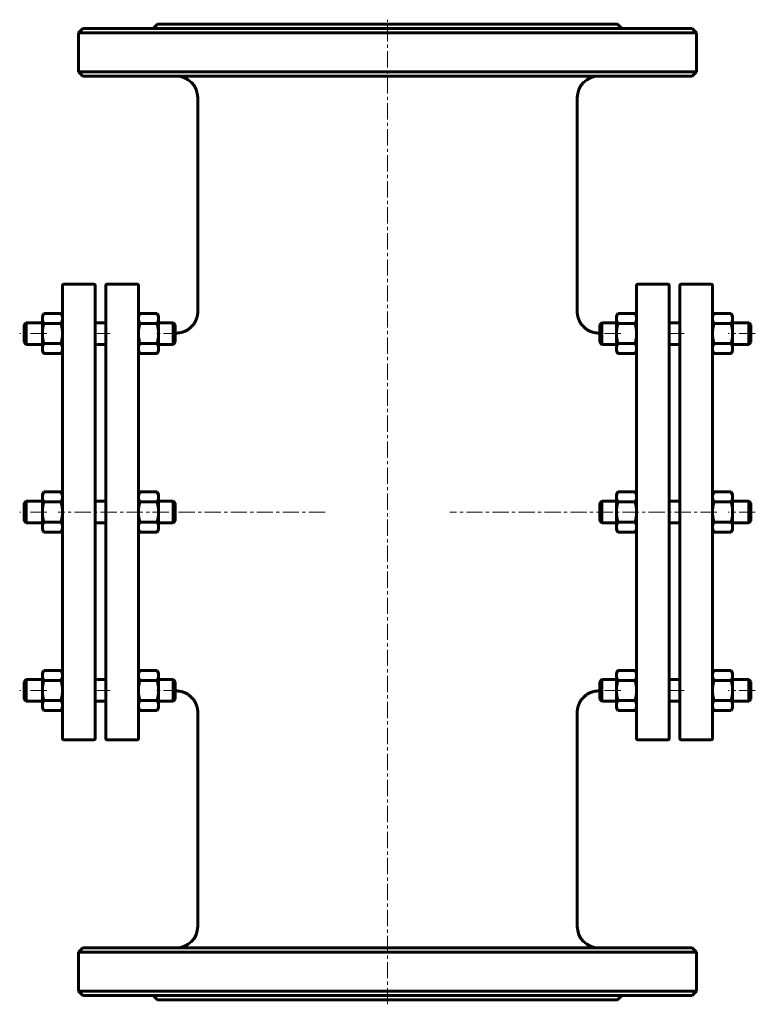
# Model space of a CAD drawing. Header units: millimetres. Extents: x 367 to 706, y -3 to 451.
import ezdxf

# ---------------------------------------------------------------- set-up
doc = ezdxf.new("R2010")
doc.units = ezdxf.units.MM
doc.linetypes.add('K5LT_AXLED', pattern=[12, 7.5, -1.5, 1.5, -1.5])
doc.linetypes.add('K5LT_BASIC', pattern=[0])
doc.layers.add('Системный слой (1)', color=7, linetype='Continuous', true_color=0x6c6c6c)

# ---------------------------------------------------------------- blocks, each defined once
blk = doc.blocks.new('U0')
at = {"layer": 'Системный слой (1)', "linetype": 'K5LT_BASIC', "lineweight": 60}
for p, q in [((377.14, 313.92), (377.07, 313.19)), ((377.38, 314.68), (377.14, 313.92)), ((377.78, 315.49), (377.38, 314.68)), ((377.78, 315.49), (377.78, 315.49))]:
    blk.add_line(p, q, dxfattribs=at)
blk = doc.blocks.new('U1')
at = {"layer": 'Системный слой (1)', "linetype": 'K5LT_BASIC', "lineweight": 60}
for p, q in [((386.05, 314.68), (385.65, 315.49)), ((385.65, 315.49), (385.65, 315.49)), ((386.29, 313.92), (386.05, 314.68)), ((386.37, 313.19), (386.29, 313.92))]:
    blk.add_line(p, q, dxfattribs=at)
blk = doc.blocks.new('U2')
at = {"layer": 'Системный слой (1)', "linetype": 'K5LT_BASIC', "lineweight": 60}
for p, q in [((377.14, 231.65), (377.07, 230.91)), ((377.38, 232.41), (377.14, 231.65)), ((377.78, 233.22), (377.38, 232.41)), ((377.78, 233.22), (377.78, 233.22))]:
    blk.add_line(p, q, dxfattribs=at)
blk = doc.blocks.new('U3')
at = {"layer": 'Системный слой (1)', "linetype": 'K5LT_BASIC', "lineweight": 60}
for p, q in [((386.05, 232.41), (385.65, 233.22)), ((385.65, 233.22), (385.65, 233.22)), ((386.29, 231.65), (386.05, 232.41)), ((386.37, 230.91), (386.29, 231.65))]:
    blk.add_line(p, q, dxfattribs=at)
blk = doc.blocks.new('U4')
at = {"layer": 'Системный слой (1)', "linetype": 'K5LT_BASIC', "lineweight": 60}
for p, q in [((421.44, 231.65), (421.37, 230.92)), ((421.68, 232.41), (421.44, 231.65)), ((422.08, 233.22), (421.68, 232.41)), ((422.08, 233.22), (422.08, 233.22))]:
    blk.add_line(p, q, dxfattribs=at)
blk = doc.blocks.new('U5')
at = {"layer": 'Системный слой (1)', "linetype": 'K5LT_BASIC', "lineweight": 60}
for p, q in [((430.35, 232.41), (429.95, 233.22)), ((429.95, 233.22), (429.95, 233.22)), ((430.59, 231.65), (430.35, 232.41)), ((430.67, 230.92), (430.59, 231.65))]:
    blk.add_line(p, q, dxfattribs=at)
blk = doc.blocks.new('U6')
at = {"layer": 'Системный слой (1)', "linetype": 'K5LT_BASIC', "lineweight": 60}
for p, q in [((421.44, 313.92), (421.37, 313.19)), ((421.68, 314.68), (421.44, 313.92)), ((422.08, 315.49), (421.68, 314.68)), ((422.08, 315.49), (422.08, 315.49))]:
    blk.add_line(p, q, dxfattribs=at)
blk = doc.blocks.new('U7')
at = {"layer": 'Системный слой (1)', "linetype": 'K5LT_BASIC', "lineweight": 60}
for p, q in [((430.35, 314.68), (429.95, 315.49)), ((429.95, 315.49), (429.95, 315.49)), ((430.59, 313.92), (430.35, 314.68)), ((430.67, 313.19), (430.59, 313.92))]:
    blk.add_line(p, q, dxfattribs=at)
blk = doc.blocks.new('U8')
at = {"layer": 'Системный слой (1)', "linetype": 'K5LT_BASIC', "lineweight": 60}
for p, q in [((686.19, 313.92), (686.12, 313.19)), ((686.43, 314.68), (686.19, 313.92)), ((686.83, 315.49), (686.43, 314.68)), ((686.83, 315.49), (686.83, 315.49))]:
    blk.add_line(p, q, dxfattribs=at)
blk = doc.blocks.new('U9')
at = {"layer": 'Системный слой (1)', "linetype": 'K5LT_BASIC', "lineweight": 60}
for p, q in [((695.1, 314.68), (694.7, 315.49)), ((694.7, 315.49), (694.7, 315.49)), ((695.34, 313.92), (695.1, 314.68)), ((695.42, 313.19), (695.34, 313.92))]:
    blk.add_line(p, q, dxfattribs=at)
blk = doc.blocks.new('U10')
at = {"layer": 'Системный слой (1)', "linetype": 'K5LT_BASIC', "lineweight": 60}
for p, q in [((686.43, 150.13), (686.19, 149.38)), ((686.83, 150.95), (686.43, 150.13)), ((686.83, 150.95), (686.83, 150.95)), ((686.19, 149.38), (686.12, 148.64))]:
    blk.add_line(p, q, dxfattribs=at)
blk = doc.blocks.new('U11')
at = {"layer": 'Системный слой (1)', "linetype": 'K5LT_BASIC', "lineweight": 60}
for p, q in [((695.1, 150.13), (694.7, 150.95)), ((694.7, 150.95), (694.7, 150.95)), ((695.34, 149.38), (695.1, 150.13)), ((695.42, 148.64), (695.34, 149.38))]:
    blk.add_line(p, q, dxfattribs=at)
blk = doc.blocks.new('U12')
at = {"layer": 'Системный слой (1)', "linetype": 'K5LT_BASIC', "lineweight": 60}
for p, q in [((377.38, 150.13), (377.14, 149.38)), ((377.78, 150.95), (377.38, 150.13)), ((377.78, 150.95), (377.78, 150.95)), ((377.14, 149.38), (377.07, 148.64))]:
    blk.add_line(p, q, dxfattribs=at)
blk = doc.blocks.new('U13')
at = {"layer": 'Системный слой (1)', "linetype": 'K5LT_BASIC', "lineweight": 60}
for p, q in [((386.05, 150.13), (385.65, 150.95)), ((385.65, 150.95), (385.65, 150.95)), ((386.29, 149.38), (386.05, 150.13)), ((386.37, 148.64), (386.29, 149.38))]:
    blk.add_line(p, q, dxfattribs=at)
blk = doc.blocks.new('U14')
at = {"layer": 'Системный слой (1)', "linetype": 'K5LT_BASIC', "lineweight": 60}
for p, q in [((686.19, 231.65), (686.12, 230.91)), ((686.43, 232.41), (686.19, 231.65)), ((686.83, 233.22), (686.43, 232.41)), ((686.83, 233.22), (686.83, 233.22))]:
    blk.add_line(p, q, dxfattribs=at)
blk = doc.blocks.new('U15')
at = {"layer": 'Системный слой (1)', "linetype": 'K5LT_BASIC', "lineweight": 60}
for p, q in [((695.1, 232.41), (694.7, 233.22)), ((694.7, 233.22), (694.7, 233.22)), ((695.34, 231.65), (695.1, 232.41)), ((695.42, 230.91), (695.34, 231.65))]:
    blk.add_line(p, q, dxfattribs=at)
blk = doc.blocks.new('U16')
at = {"layer": 'Системный слой (1)', "linetype": 'K5LT_BASIC', "lineweight": 60}
for p, q in [((429.95, 150.94), (429.95, 150.95)), ((430.35, 150.13), (429.95, 150.94)), ((430.59, 149.38), (430.35, 150.13)), ((430.67, 148.64), (430.59, 149.38))]:
    blk.add_line(p, q, dxfattribs=at)
blk = doc.blocks.new('U17')
at = {"layer": 'Системный слой (1)', "linetype": 'K5LT_BASIC', "lineweight": 60}
for p, q in [((421.68, 150.13), (421.44, 149.38)), ((422.08, 150.94), (421.68, 150.13)), ((422.08, 150.95), (422.08, 150.94)), ((421.44, 149.38), (421.37, 148.64))]:
    blk.add_line(p, q, dxfattribs=at)
blk = doc.blocks.new('U18')
at = {"layer": 'Системный слой (1)', "linetype": 'K5LT_BASIC', "lineweight": 60}
for p, q in [((448.74, 316.48), (448.74, 414.98)), ((448.74, 32.98), (448.74, 131.48))]:
    blk.add_line(p, q, dxfattribs=at)
blk = doc.blocks.new('U19')
at = {"layer": 'Системный слой (1)', "linetype": 'K5LT_BASIC', "lineweight": 60}
for p, q in [((623.74, 316.48), (623.74, 414.98)), ((623.74, 32.98), (623.74, 131.48))]:
    blk.add_line(p, q, dxfattribs=at)

msp = doc.modelspace()

# ---------------------------------------------------------------- linework, layer by layer
at = {"layer": 'Системный слой (1)', "linetype": 'K5LT_AXLED', "lineweight": 18}
for p, q in [((536.24, -3.02), (536.24, 450.98)), ((379.07, 306.26), (366.62, 306.26)), ((408.37, 306.26), (399.37, 306.26)), ((440.37, 306.26), (428.67, 306.26)), ((643.82, 306.26), (632.12, 306.26)), ((673.12, 306.26), (664.12, 306.26)), ((705.87, 306.26), (693.42, 306.26)), ((379.07, 223.98), (366.62, 223.98)), ((507.42, 223.98), (384.37, 223.98)), ((688.12, 223.98), (565.06, 223.98)), ((705.87, 223.98), (693.42, 223.98)), ((379.07, 141.71), (366.62, 141.71)), ((408.37, 141.71), (399.37, 141.71)), ((440.37, 141.71), (428.67, 141.71)), ((643.82, 141.71), (632.12, 141.71)), ((673.12, 141.71), (664.12, 141.71)), ((705.87, 141.71), (693.42, 141.71))]:
    msp.add_line(p, q, dxfattribs=at)
at = {"layer": 'Системный слой (1)', "linetype": 'K5LT_BASIC', "lineweight": 60}
for p, q in [((395.74, 446.98), (393.74, 444.98)), ((393.74, 426.98), (393.74, 444.98)), ((393.74, 444.98), (678.74, 444.98)), ((676.74, 446.98), (395.74, 446.98)), ((430.24, 448.98), (428.24, 446.98)), ((642.24, 448.98), (430.24, 448.98)), ((642.24, 448.98), (644.24, 446.98)), ((676.74, 446.98), (678.74, 444.98)), ((678.74, 426.98), (678.74, 444.98)), ((678.74, 426.98), (393.74, 426.98)), ((395.74, 424.98), (393.74, 426.98)), ((676.74, 424.98), (678.74, 426.98)), ((395.74, 424.98), (676.74, 424.98)), ((386.37, 119.48), (386.37, 328.48)), ((386.87, 328.98), (400.87, 328.98)), ((401.37, 328.48), (401.37, 119.48)), ((406.37, 119.48), (406.37, 328.48)), ((420.87, 328.98), (406.87, 328.98)), ((421.37, 328.48), (421.37, 119.48)), ((651.12, 328.48), (651.12, 119.48)), ((665.62, 328.98), (651.62, 328.98)), ((666.12, 119.48), (666.12, 328.48)), ((671.12, 328.48), (671.12, 119.48)), ((671.62, 328.98), (685.62, 328.98)), ((686.12, 119.48), (686.12, 328.48)), ((377.07, 314.26), (377.78, 315.49)), ((377.07, 313.19), (377.07, 314.26)), ((377.78, 315.49), (385.65, 315.49)), ((386.37, 314.26), (385.65, 315.49)), ((421.37, 314.26), (422.08, 315.49)), ((422.08, 315.49), (429.95, 315.49)), ((430.67, 314.26), (429.95, 315.49)), ((430.67, 314.26), (430.67, 313.19)), ((641.82, 314.26), (642.53, 315.49)), ((641.82, 313.18), (641.82, 314.26)), ((642.53, 315.49), (650.4, 315.49)), ((651.12, 314.26), (650.4, 315.49)), ((686.12, 314.26), (686.83, 315.49)), ((686.83, 315.49), (694.7, 315.49)), ((695.42, 314.26), (694.7, 315.49)), ((695.42, 314.26), (695.42, 313.19)), ((368.62, 310.26), (369.62, 311.26)), ((368.62, 302.26), (368.62, 310.26)), ((369.62, 311.26), (369.62, 301.26)), ((369.62, 311.26), (377.07, 311.26)), ((377.07, 306.26), (377.07, 313.19)), ((377.78, 310.88), (385.65, 310.88)), ((401.37, 311.26), (406.37, 311.26)), ((422.08, 310.88), (429.95, 310.88)), ((430.67, 313.19), (430.67, 306.26)), ((430.67, 311.26), (437.37, 311.26)), ((438.37, 310.26), (437.37, 311.26)), ((437.37, 301.26), (437.37, 311.26)), ((438.37, 310.26), (438.37, 302.26)), ((634.12, 310.26), (635.12, 311.26)), ((634.12, 310.26), (634.12, 302.26)), ((635.12, 301.26), (635.12, 311.26)), ((635.12, 311.26), (641.82, 311.26)), ((641.82, 306.26), (641.82, 313.18)), ((642.53, 310.87), (650.4, 310.87)), ((666.12, 311.26), (671.12, 311.26)), ((686.83, 310.88), (694.7, 310.88)), ((695.42, 313.19), (695.42, 306.26)), ((695.42, 311.26), (702.87, 311.26)), ((702.87, 311.26), (702.87, 301.26)), ((703.87, 310.26), (702.87, 311.26)), ((703.87, 302.26), (703.87, 310.26)), ((377.07, 299.33), (377.07, 306.26)), ((430.67, 306.26), (430.67, 299.33)), ((438.37, 306.48), (438.74, 306.48)), ((633.74, 306.48), (634.12, 306.48)), ((641.82, 299.33), (641.82, 306.26)), ((695.42, 306.26), (695.42, 299.33)), ((368.62, 302.26), (369.62, 301.26)), ((369.62, 301.26), (377.07, 301.26)), ((377.78, 301.64), (385.65, 301.64)), ((401.37, 301.26), (406.37, 301.26)), ((422.08, 301.64), (429.95, 301.64)), ((430.67, 301.26), (437.37, 301.26)), ((438.37, 302.26), (437.37, 301.26)), ((634.12, 302.26), (635.12, 301.26)), ((635.12, 301.26), (641.82, 301.26)), ((642.53, 301.64), (650.4, 301.64)), ((666.12, 301.26), (671.12, 301.26)), ((686.83, 301.64), (694.7, 301.64)), ((695.42, 301.26), (702.87, 301.26)), ((703.87, 302.26), (702.87, 301.26)), ((377.07, 298.26), (377.07, 299.33)), ((377.07, 298.26), (377.78, 297.02)), ((377.78, 297.02), (377.78, 297.02)), ((377.78, 297.02), (385.65, 297.02)), ((386.37, 298.26), (385.65, 297.02)), ((385.65, 297.02), (385.65, 297.02)), ((421.37, 298.26), (422.08, 297.02)), ((422.08, 297.02), (422.08, 297.02)), ((422.08, 297.02), (429.95, 297.02)), ((430.67, 298.26), (429.95, 297.02)), ((429.95, 297.02), (429.95, 297.02)), ((430.67, 299.33), (430.67, 298.26)), ((641.82, 298.26), (641.82, 299.33)), ((641.82, 298.26), (642.53, 297.02)), ((642.53, 297.02), (650.4, 297.02)), ((651.12, 298.26), (650.4, 297.02)), ((686.12, 298.26), (686.83, 297.02)), ((686.83, 297.02), (686.83, 297.02)), ((686.83, 297.02), (686.83, 297.02)), ((686.83, 297.02), (694.7, 297.02)), ((695.42, 298.26), (694.7, 297.02)), ((694.7, 297.02), (694.7, 297.02)), ((695.42, 299.33), (695.42, 298.26)), ((377.07, 231.98), (377.78, 233.22)), ((377.07, 230.91), (377.07, 231.98)), ((377.78, 233.22), (385.65, 233.22)), ((386.37, 231.98), (385.65, 233.22)), ((421.37, 231.98), (422.08, 233.22)), ((422.08, 233.22), (429.95, 233.22)), ((430.67, 231.98), (429.95, 233.22)), ((430.67, 231.98), (430.67, 230.92)), ((641.82, 231.98), (642.53, 233.22)), ((641.82, 230.91), (641.82, 231.98)), ((642.53, 233.22), (650.4, 233.22)), ((651.12, 231.98), (650.4, 233.22)), ((686.12, 231.98), (686.83, 233.22)), ((686.83, 233.22), (694.7, 233.22)), ((695.42, 231.98), (694.7, 233.22)), ((695.42, 231.98), (695.42, 230.91)), ((368.62, 227.98), (369.62, 228.98)), ((368.62, 219.98), (368.62, 227.98)), ((369.62, 228.98), (369.62, 218.98)), ((369.62, 228.98), (377.07, 228.98)), ((377.07, 223.99), (377.07, 230.91)), ((377.78, 228.61), (385.65, 228.61)), ((401.37, 228.98), (406.37, 228.98)), ((422.08, 228.61), (429.95, 228.61)), ((430.67, 230.92), (430.67, 223.99)), ((430.67, 228.98), (437.37, 228.98)), ((437.37, 218.98), (437.37, 228.98)), ((438.37, 227.98), (437.37, 228.98)), ((438.37, 227.98), (438.37, 219.98)), ((634.12, 227.98), (635.12, 228.98)), ((634.12, 227.98), (634.12, 219.98)), ((635.12, 228.98), (641.82, 228.98)), ((635.12, 218.98), (635.12, 228.98)), ((641.82, 223.98), (641.82, 230.91)), ((642.53, 228.6), (650.4, 228.6)), ((666.12, 228.98), (671.12, 228.98)), ((686.83, 228.61), (694.7, 228.61)), ((695.42, 230.91), (695.42, 223.99)), ((695.42, 228.98), (702.87, 228.98)), ((702.87, 228.98), (702.87, 218.98)), ((703.87, 227.98), (702.87, 228.98)), ((703.87, 219.98), (703.87, 227.98)), ((377.07, 217.06), (377.07, 223.99)), ((430.67, 223.99), (430.67, 217.06)), ((641.82, 217.06), (641.82, 223.98)), ((695.42, 223.99), (695.42, 217.06)), ((368.62, 219.98), (369.62, 218.98)), ((369.62, 218.98), (377.07, 218.98)), ((377.78, 219.37), (385.65, 219.37)), ((401.37, 218.98), (406.37, 218.98)), ((422.08, 219.37), (429.95, 219.37)), ((430.67, 218.98), (437.37, 218.98)), ((438.37, 219.98), (437.37, 218.98)), ((634.12, 219.98), (635.12, 218.98)), ((635.12, 218.98), (641.82, 218.98)), ((642.53, 219.36), (650.4, 219.36)), ((666.12, 218.98), (671.12, 218.98)), ((686.83, 219.37), (694.7, 219.37)), ((695.42, 218.98), (702.87, 218.98)), ((703.87, 219.98), (702.87, 218.98)), ((377.07, 215.98), (377.07, 217.06)), ((377.07, 215.98), (377.78, 214.75)), ((377.78, 214.75), (377.78, 214.75)), ((377.78, 214.75), (385.65, 214.75)), ((386.37, 215.98), (385.65, 214.75)), ((385.65, 214.75), (385.65, 214.75)), ((385.65, 214.75), (385.65, 214.75)), ((421.37, 215.98), (422.08, 214.75)), ((422.08, 214.75), (429.95, 214.75)), ((422.08, 214.75), (422.08, 214.75)), ((430.67, 215.98), (429.95, 214.75)), ((429.95, 214.75), (429.95, 214.75)), ((430.67, 217.06), (430.67, 215.98)), ((641.82, 215.98), (641.82, 217.06)), ((641.82, 215.98), (642.53, 214.75)), ((642.53, 214.75), (650.4, 214.75)), ((651.12, 215.98), (650.4, 214.75)), ((686.12, 215.98), (686.83, 214.75)), ((686.83, 214.75), (686.83, 214.75)), ((686.83, 214.75), (694.7, 214.75)), ((695.42, 215.98), (694.7, 214.75)), ((694.7, 214.75), (694.7, 214.75)), ((694.7, 214.75), (694.7, 214.75)), ((695.42, 217.06), (695.42, 215.98)), ((377.07, 149.71), (377.78, 150.95)), ((377.78, 150.95), (385.65, 150.95)), ((386.37, 149.71), (385.65, 150.95)), ((421.37, 149.71), (422.08, 150.94)), ((422.08, 150.95), (429.95, 150.95)), ((430.67, 149.71), (429.95, 150.94)), ((641.82, 149.71), (642.53, 150.95)), ((642.53, 150.95), (650.4, 150.95)), ((651.12, 149.71), (650.4, 150.95)), ((686.12, 149.71), (686.83, 150.95)), ((686.83, 150.95), (694.7, 150.95)), ((695.42, 149.71), (694.7, 150.95)), ((368.62, 145.71), (369.62, 146.71)), ((368.62, 137.71), (368.62, 145.71)), ((369.62, 146.71), (377.07, 146.71)), ((369.62, 146.71), (369.62, 136.71)), ((377.07, 148.64), (377.07, 149.71)), ((377.07, 141.72), (377.07, 148.64)), ((377.78, 146.33), (385.65, 146.33)), ((401.37, 146.71), (406.37, 146.71)), ((422.08, 146.34), (429.95, 146.34)), ((430.67, 149.71), (430.67, 148.64)), ((430.67, 148.64), (430.67, 141.72)), ((430.67, 146.71), (437.37, 146.71)), ((438.37, 145.71), (437.37, 146.71)), ((437.37, 136.71), (437.37, 146.71)), ((438.37, 145.71), (438.37, 137.71)), ((634.12, 145.71), (635.12, 146.71)), ((634.12, 145.71), (634.12, 137.71)), ((635.12, 146.71), (641.82, 146.71)), ((635.12, 136.71), (635.12, 146.71)), ((641.82, 148.64), (641.82, 149.71)), ((641.82, 141.71), (641.82, 148.64)), ((642.53, 146.33), (650.4, 146.33)), ((666.12, 146.71), (671.12, 146.71)), ((686.83, 146.33), (694.7, 146.33)), ((695.42, 149.71), (695.42, 148.64)), ((695.42, 148.64), (695.42, 141.71)), ((695.42, 146.71), (702.87, 146.71)), ((703.87, 145.71), (702.87, 146.71)), ((702.87, 146.71), (702.87, 136.71)), ((703.87, 137.71), (703.87, 145.71)), ((377.07, 134.79), (377.07, 141.72)), ((430.67, 141.72), (430.67, 134.79)), ((438.37, 141.48), (438.74, 141.48)), ((633.74, 141.48), (634.12, 141.48)), ((641.82, 134.78), (641.82, 141.71)), ((695.42, 141.71), (695.42, 134.78)), ((368.62, 137.71), (369.62, 136.71)), ((369.62, 136.71), (377.07, 136.71)), ((377.78, 137.1), (385.65, 137.1)), ((401.37, 136.71), (406.37, 136.71)), ((422.08, 137.1), (429.95, 137.1)), ((430.67, 136.71), (437.37, 136.71)), ((438.37, 137.71), (437.37, 136.71)), ((634.12, 137.71), (635.12, 136.71)), ((635.12, 136.71), (641.82, 136.71)), ((642.53, 137.09), (650.4, 137.09)), ((666.12, 136.71), (671.12, 136.71)), ((686.83, 137.1), (694.7, 137.1)), ((695.42, 136.71), (702.87, 136.71)), ((703.87, 137.71), (702.87, 136.71)), ((377.07, 133.71), (377.07, 134.79)), ((377.07, 133.71), (377.78, 132.48)), ((377.78, 132.47), (377.78, 132.48)), ((377.78, 132.47), (385.65, 132.47)), ((386.37, 133.71), (385.65, 132.48)), ((385.65, 132.48), (385.65, 132.47)), ((421.37, 133.71), (422.08, 132.48)), ((422.08, 132.47), (422.08, 132.48)), ((422.08, 132.47), (429.95, 132.47)), ((430.67, 133.71), (429.95, 132.48)), ((429.95, 132.48), (429.95, 132.47)), ((430.67, 134.79), (430.67, 133.71)), ((641.82, 133.71), (641.82, 134.78)), ((641.82, 133.71), (642.53, 132.47)), ((642.53, 132.47), (650.4, 132.47)), ((651.12, 133.71), (650.4, 132.47)), ((686.12, 133.71), (686.83, 132.48)), ((686.83, 132.47), (686.83, 132.48)), ((686.83, 132.47), (694.7, 132.47)), ((695.42, 133.71), (694.7, 132.48)), ((694.7, 132.48), (694.7, 132.47)), ((695.42, 134.78), (695.42, 133.71)), ((386.87, 118.98), (400.87, 118.98)), ((420.87, 118.98), (406.87, 118.98)), ((665.62, 118.98), (651.62, 118.98)), ((671.62, 118.98), (685.62, 118.98)), ((395.74, 22.98), (393.74, 20.98)), ((676.74, 22.98), (395.74, 22.98)), ((676.74, 22.98), (678.74, 20.98)), ((393.74, 20.98), (678.74, 20.98)), ((393.74, 2.98), (393.74, 20.98)), ((678.74, 2.98), (678.74, 20.98)), ((678.74, 2.98), (393.74, 2.98)), ((395.74, 0.98), (393.74, 2.98)), ((395.74, 0.98), (676.74, 0.98)), ((430.24, -1.02), (428.24, 0.98)), ((642.24, -1.02), (644.24, 0.98)), ((676.74, 0.98), (678.74, 2.98)), ((430.24, -1.02), (642.24, -1.02))]:
    msp.add_line(p, q, dxfattribs=at)
for centre, radius, start, end in [((438.74, 414.98), 10, 0, 90), ((633.74, 414.98), 10, 90, 180), ((386.87, 328.48), 0.5, 90, 180), ((400.87, 328.48), 0.5, 0, 90), ((406.87, 328.48), 0.5, 90, 180), ((420.87, 328.48), 0.5, 0, 90), ((651.62, 328.48), 0.5, 90, 180), ((665.62, 328.48), 0.5, 0, 90), ((671.62, 328.48), 0.5, 90, 180), ((685.62, 328.48), 0.5, 0, 90), ((386.87, 119.48), 0.5, 180, 270), ((400.87, 119.48), 0.5, 270, 0), ((406.87, 119.48), 0.5, 180, 270), ((420.87, 119.48), 0.5, 270, 0), ((651.62, 119.48), 0.5, 180, 270), ((665.62, 119.48), 0.5, 270, 0), ((671.62, 119.48), 0.5, 180, 270), ((685.62, 119.48), 0.5, 270, 0), ((438.74, 32.98), 10, 270, 0), ((633.74, 32.98), 10, 180, 270)]:
    msp.add_arc(centre, radius, start, end, dxfattribs=at)
for points, knots in [([(448.74, 316.48), (448.74, 316.48), (448.74, 316.48), (448.74, 316.47), (448.74, 316.47), (448.74, 316.46), (448.74, 316.46), (448.74, 316.45), (448.74, 316.44), (448.74, 316.41), (448.74, 316.39), (448.74, 316.33), (448.74, 316.3), (448.74, 316.19), (448.74, 316.12), (448.73, 315.9), (448.72, 315.75), (448.68, 315.33), (448.64, 315.04), (448.52, 314.33), (448.41, 313.91), (448.15, 313.08), (447.99, 312.67), (447.63, 311.88), (447.42, 311.5), (446.98, 310.8), (446.74, 310.48), (446.22, 309.83), (445.92, 309.51), (445.29, 308.91), (444.96, 308.64), (444.27, 308.14), (443.92, 307.92), (443.16, 307.51), (442.75, 307.32), (441.92, 307), (441.49, 306.86), (440.61, 306.65), (440.17, 306.58), (439.4, 306.5), (439.07, 306.48), (438.74, 306.48)], [0, 0, 0, 0, 0.006831, 0.006831, 0.017761, 0.017761, 0.038254, 0.038254, 0.077873, 0.077873, 0.155747, 0.155747, 0.310128, 0.310128, 0.616156, 0.616156, 1.22275, 1.22275, 2.425006, 2.425006, 4.256998, 4.256998, 6.090334, 6.090334, 7.897223, 7.897223, 9.574954, 9.574954, 11.412797, 11.412797, 13.219766, 13.219766, 14.97166, 14.97166, 16.843795, 16.843795, 18.736597, 18.736597, 20.614696, 20.614696, 21.998846, 21.998846, 21.998846, 21.998846]), ([(623.74, 316.48), (623.74, 316.48), (623.74, 316.48), (623.74, 316.47), (623.74, 316.47), (623.74, 316.46), (623.74, 316.46), (623.74, 316.45), (623.74, 316.44), (623.74, 316.41), (623.74, 316.39), (623.74, 316.33), (623.74, 316.3), (623.74, 316.19), (623.75, 316.12), (623.76, 315.9), (623.77, 315.75), (623.8, 315.33), (623.84, 315.04), (623.97, 314.33), (624.07, 313.91), (624.33, 313.08), (624.49, 312.67), (624.85, 311.88), (625.06, 311.5), (625.5, 310.8), (625.74, 310.48), (626.27, 309.83), (626.56, 309.51), (627.19, 308.91), (627.53, 308.64), (628.21, 308.14), (628.57, 307.92), (629.32, 307.51), (629.73, 307.32), (630.56, 307), (630.99, 306.86), (631.87, 306.65), (632.31, 306.58), (633.08, 306.5), (633.41, 306.48), (633.74, 306.48)], [0, 0, 0, 0, 0.006831, 0.006831, 0.017761, 0.017761, 0.038254, 0.038254, 0.077873, 0.077873, 0.155747, 0.155747, 0.310128, 0.310128, 0.616156, 0.616156, 1.22275, 1.22275, 2.425006, 2.425006, 4.256998, 4.256998, 6.090334, 6.090334, 7.897223, 7.897223, 9.574954, 9.574954, 11.412798, 11.412798, 13.219766, 13.219766, 14.97166, 14.97166, 16.843795, 16.843795, 18.736597, 18.736597, 20.614696, 20.614696, 21.998846, 21.998846, 21.998846, 21.998846]), ([(448.74, 131.48), (448.74, 131.49), (448.74, 131.49), (448.74, 131.49), (448.74, 131.49), (448.74, 131.5), (448.74, 131.51), (448.74, 131.52), (448.74, 131.53), (448.74, 131.56), (448.74, 131.58), (448.74, 131.63), (448.74, 131.67), (448.74, 131.78), (448.73, 131.85), (448.72, 132.07), (448.72, 132.21), (448.68, 132.64), (448.64, 132.92), (448.51, 133.63), (448.41, 134.06), (448.15, 134.89), (447.99, 135.3), (447.63, 136.08), (447.42, 136.46), (446.98, 137.16), (446.74, 137.49), (446.22, 138.13), (445.92, 138.46), (445.29, 139.05), (444.96, 139.33), (444.27, 139.82), (443.92, 140.04), (443.16, 140.46), (442.76, 140.65), (441.92, 140.97), (441.49, 141.1), (440.62, 141.31), (440.18, 141.39), (439.4, 141.47), (439.07, 141.48), (438.74, 141.48)], [0, 0, 0, 0, 0.006831, 0.006831, 0.01776, 0.01776, 0.038253, 0.038253, 0.077872, 0.077872, 0.155743, 0.155743, 0.310121, 0.310121, 0.616143, 0.616143, 1.222723, 1.222723, 2.424954, 2.424954, 4.25576, 4.25576, 6.088218, 6.088218, 7.89525, 7.89525, 9.571073, 9.571073, 11.409136, 11.409136, 13.216396, 13.216396, 14.96742, 14.96742, 16.838184, 16.838184, 18.729222, 18.729222, 20.605261, 20.605261, 21.998846, 21.998846, 21.998846, 21.998846]), ([(623.74, 131.48), (623.74, 131.49), (623.74, 131.49), (623.74, 131.49), (623.74, 131.49), (623.74, 131.5), (623.74, 131.51), (623.74, 131.52), (623.74, 131.53), (623.74, 131.56), (623.74, 131.58), (623.74, 131.63), (623.74, 131.67), (623.74, 131.78), (623.75, 131.85), (623.76, 132.07), (623.77, 132.21), (623.8, 132.64), (623.84, 132.92), (623.97, 133.63), (624.07, 134.06), (624.33, 134.89), (624.49, 135.3), (624.85, 136.08), (625.06, 136.46), (625.5, 137.16), (625.74, 137.49), (626.26, 138.13), (626.56, 138.46), (627.19, 139.05), (627.52, 139.33), (628.21, 139.82), (628.56, 140.04), (629.32, 140.46), (629.73, 140.65), (630.56, 140.97), (630.99, 141.1), (631.86, 141.31), (632.3, 141.39), (633.08, 141.47), (633.41, 141.48), (633.74, 141.48)], [0, 0, 0, 0, 0.006831, 0.006831, 0.01776, 0.01776, 0.038253, 0.038253, 0.077872, 0.077872, 0.155743, 0.155743, 0.310121, 0.310121, 0.616143, 0.616143, 1.222723, 1.222723, 2.424954, 2.424954, 4.25576, 4.25576, 6.088218, 6.088218, 7.89525, 7.89525, 9.571073, 9.571073, 11.409136, 11.409136, 13.216396, 13.216396, 14.96742, 14.96742, 16.838184, 16.838184, 18.729222, 18.729222, 20.605261, 20.605261, 21.998846, 21.998846, 21.998846, 21.998846])]:
    msp.add_open_spline(points, degree=3, knots=knots, dxfattribs=at)
for points in [[(642.53, 315.49), (641.82, 314.26), (641.82, 313.18)], [(651.12, 313.18), (651.12, 314.26), (650.4, 315.49)], [(377.07, 313.19), (377.07, 312.12), (377.78, 310.88)], [(377.78, 310.88), (377.07, 308.4), (377.07, 306.26)], [(385.65, 310.88), (386.37, 312.12), (386.37, 313.19)], [(386.37, 306.26), (386.37, 308.4), (385.65, 310.88)], [(421.37, 313.19), (421.37, 312.12), (422.08, 310.88)], [(422.08, 310.88), (421.37, 308.41), (421.37, 306.26)], [(429.95, 310.88), (430.67, 312.12), (430.67, 313.19)], [(430.67, 306.26), (430.67, 308.41), (429.95, 310.88)], [(641.82, 313.18), (641.82, 312.11), (642.53, 310.87)], [(642.53, 310.87), (641.82, 308.4), (641.82, 306.26)], [(650.4, 310.87), (651.12, 312.11), (651.12, 313.18)], [(651.12, 306.26), (651.12, 308.4), (650.4, 310.87)], [(686.12, 313.19), (686.12, 312.12), (686.83, 310.88)], [(686.83, 310.88), (686.12, 308.4), (686.12, 306.26)], [(694.7, 310.88), (695.42, 312.12), (695.42, 313.19)], [(695.42, 306.26), (695.42, 308.4), (694.7, 310.88)], [(377.07, 306.26), (377.07, 304.12), (377.78, 301.64)], [(385.65, 301.64), (386.37, 304.12), (386.37, 306.26)], [(421.37, 306.26), (421.37, 304.12), (422.08, 301.64)], [(429.95, 301.64), (430.67, 304.12), (430.67, 306.26)], [(641.82, 306.26), (641.82, 304.11), (642.53, 301.64)], [(650.4, 301.64), (651.12, 304.11), (651.12, 306.26)], [(686.12, 306.26), (686.12, 304.12), (686.83, 301.64)], [(694.7, 301.64), (695.42, 304.12), (695.42, 306.26)], [(377.78, 301.64), (377.07, 300.4), (377.07, 299.33)], [(386.37, 299.33), (386.37, 300.4), (385.65, 301.64)], [(422.08, 301.64), (421.37, 300.4), (421.37, 299.33)], [(430.67, 299.33), (430.67, 300.4), (429.95, 301.64)], [(642.53, 301.64), (641.82, 300.4), (641.82, 299.33)], [(651.12, 299.33), (651.12, 300.4), (650.4, 301.64)], [(686.83, 301.64), (686.12, 300.4), (686.12, 299.33)], [(695.42, 299.33), (695.42, 300.4), (694.7, 301.64)], [(377.07, 299.33), (377.07, 298.26), (377.78, 297.02)], [(385.65, 297.02), (386.37, 298.26), (386.37, 299.33)], [(421.37, 299.33), (421.37, 298.26), (422.08, 297.02)], [(429.95, 297.02), (430.67, 298.26), (430.67, 299.33)], [(641.82, 299.33), (641.82, 298.26), (642.53, 297.02)], [(650.4, 297.02), (651.12, 298.26), (651.12, 299.33)], [(686.12, 299.33), (686.12, 298.26), (686.83, 297.02)], [(694.7, 297.02), (695.42, 298.26), (695.42, 299.33)], [(642.53, 233.22), (641.82, 231.98), (641.82, 230.91)], [(651.12, 230.91), (651.12, 231.98), (650.4, 233.22)], [(377.07, 230.91), (377.07, 229.84), (377.78, 228.61)], [(377.78, 228.61), (377.07, 226.13), (377.07, 223.99)], [(385.65, 228.61), (386.37, 229.84), (386.37, 230.91)], [(386.37, 223.99), (386.37, 226.13), (385.65, 228.61)], [(421.37, 230.92), (421.37, 229.85), (422.08, 228.61)], [(422.08, 228.61), (421.37, 226.13), (421.37, 223.99)], [(429.95, 228.61), (430.67, 229.85), (430.67, 230.92)], [(430.67, 223.99), (430.67, 226.13), (429.95, 228.61)], [(641.82, 230.91), (641.82, 229.84), (642.53, 228.6)], [(642.53, 228.6), (641.82, 226.13), (641.82, 223.98)], [(650.4, 228.6), (651.12, 229.84), (651.12, 230.91)], [(651.12, 223.98), (651.12, 226.13), (650.4, 228.6)], [(686.12, 230.91), (686.12, 229.84), (686.83, 228.61)], [(686.83, 228.61), (686.12, 226.13), (686.12, 223.99)], [(694.7, 228.61), (695.42, 229.84), (695.42, 230.91)], [(695.42, 223.99), (695.42, 226.13), (694.7, 228.61)], [(377.07, 223.99), (377.07, 221.84), (377.78, 219.37)], [(385.65, 219.37), (386.37, 221.84), (386.37, 223.99)], [(421.37, 223.99), (421.37, 221.85), (422.08, 219.37)], [(429.95, 219.37), (430.67, 221.85), (430.67, 223.99)], [(641.82, 223.98), (641.82, 221.84), (642.53, 219.36)], [(650.4, 219.36), (651.12, 221.84), (651.12, 223.98)], [(686.12, 223.99), (686.12, 221.84), (686.83, 219.37)], [(694.7, 219.37), (695.42, 221.84), (695.42, 223.99)], [(377.78, 219.37), (377.07, 218.13), (377.07, 217.06)], [(386.37, 217.06), (386.37, 218.13), (385.65, 219.37)], [(422.08, 219.37), (421.37, 218.13), (421.37, 217.06)], [(430.67, 217.06), (430.67, 218.13), (429.95, 219.37)], [(642.53, 219.36), (641.82, 218.13), (641.82, 217.06)], [(651.12, 217.06), (651.12, 218.13), (650.4, 219.36)], [(686.83, 219.37), (686.12, 218.13), (686.12, 217.06)], [(695.42, 217.06), (695.42, 218.13), (694.7, 219.37)], [(377.07, 217.06), (377.07, 215.98), (377.78, 214.75)], [(385.65, 214.75), (386.37, 215.98), (386.37, 217.06)], [(421.37, 217.06), (421.37, 215.99), (422.08, 214.75)], [(429.95, 214.75), (430.67, 215.99), (430.67, 217.06)], [(641.82, 217.06), (641.82, 215.98), (642.53, 214.75)], [(650.4, 214.75), (651.12, 215.98), (651.12, 217.06)], [(686.12, 217.06), (686.12, 215.98), (686.83, 214.75)], [(694.7, 214.75), (695.42, 215.98), (695.42, 217.06)], [(642.53, 150.95), (641.82, 149.71), (641.82, 148.64)], [(651.12, 148.64), (651.12, 149.71), (650.4, 150.95)], [(377.07, 148.64), (377.07, 147.57), (377.78, 146.33)], [(377.78, 146.33), (377.07, 143.86), (377.07, 141.72)], [(385.65, 146.33), (386.37, 147.57), (386.37, 148.64)], [(386.37, 141.72), (386.37, 143.86), (385.65, 146.33)], [(421.37, 148.64), (421.37, 147.57), (422.08, 146.34)], [(422.08, 146.34), (421.37, 143.86), (421.37, 141.72)], [(429.95, 146.34), (430.67, 147.57), (430.67, 148.64)], [(430.67, 141.72), (430.67, 143.86), (429.95, 146.34)], [(641.82, 148.64), (641.82, 147.57), (642.53, 146.33)], [(642.53, 146.33), (641.82, 143.85), (641.82, 141.71)], [(650.4, 146.33), (651.12, 147.57), (651.12, 148.64)], [(651.12, 141.71), (651.12, 143.85), (650.4, 146.33)], [(686.12, 148.64), (686.12, 147.57), (686.83, 146.33)], [(686.83, 146.33), (686.12, 143.86), (686.12, 141.71)], [(694.7, 146.33), (695.42, 147.57), (695.42, 148.64)], [(695.42, 141.71), (695.42, 143.86), (694.7, 146.33)], [(377.07, 141.72), (377.07, 139.57), (377.78, 137.1)], [(385.65, 137.1), (386.37, 139.57), (386.37, 141.72)], [(421.37, 141.72), (421.37, 139.57), (422.08, 137.1)], [(429.95, 137.1), (430.67, 139.57), (430.67, 141.72)], [(641.82, 141.71), (641.82, 139.57), (642.53, 137.09)], [(650.4, 137.09), (651.12, 139.57), (651.12, 141.71)], [(686.12, 141.71), (686.12, 139.57), (686.83, 137.1)], [(694.7, 137.1), (695.42, 139.57), (695.42, 141.71)], [(377.78, 137.1), (377.07, 135.86), (377.07, 134.79)], [(386.37, 134.79), (386.37, 135.86), (385.65, 137.1)], [(422.08, 137.1), (421.37, 135.86), (421.37, 134.79)], [(430.67, 134.79), (430.67, 135.86), (429.95, 137.1)], [(642.53, 137.09), (641.82, 135.85), (641.82, 134.78)], [(651.12, 134.78), (651.12, 135.85), (650.4, 137.09)], [(686.83, 137.1), (686.12, 135.86), (686.12, 134.78)], [(695.42, 134.78), (695.42, 135.86), (694.7, 137.1)], [(377.07, 134.79), (377.07, 133.71), (377.78, 132.47)], [(385.65, 132.47), (386.37, 133.71), (386.37, 134.79)], [(421.37, 134.79), (421.37, 133.71), (422.08, 132.47)], [(429.95, 132.47), (430.67, 133.71), (430.67, 134.79)], [(641.82, 134.78), (641.82, 133.71), (642.53, 132.47)], [(650.4, 132.47), (651.12, 133.71), (651.12, 134.78)], [(686.12, 134.78), (686.12, 133.71), (686.83, 132.47)], [(694.7, 132.47), (695.42, 133.71), (695.42, 134.78)]]:
    msp.add_rational_spline(points, [1, 1.0379548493, 1], degree=2, dxfattribs=at)

# ---------------------------------------------------------------- block references
at = {"layer": 'Системный слой (1)'}
for name in ['U18', 'U19', 'U0', 'U1', 'U6', 'U7', 'U8', 'U9', 'U2', 'U3', 'U4', 'U5', 'U14', 'U15', 'U12', 'U13', 'U17', 'U16', 'U10', 'U11']:
    msp.add_blockref(name, (0, 0), dxfattribs=at)

doc.saveas('drawing.dxf')
